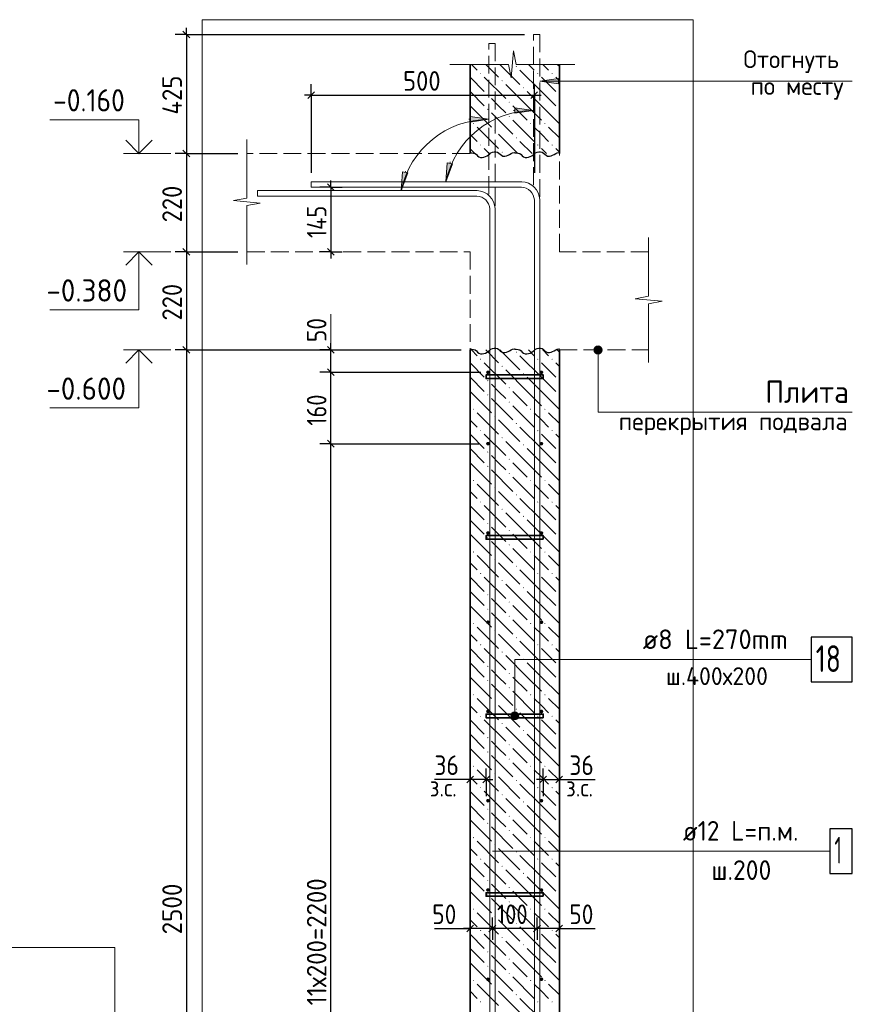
# Model space of a CAD drawing. Header units: millimetres. Extents: x 0 to 59400, y 0 to 42000.
# Tile 27 of 31: x 39335 to 48660, y 16237 to 27268. Entities that reach past the tile are written whole.
import ezdxf

# ---------------------------------------------------------------- set-up
doc = ezdxf.new("R2010")
doc.units = ezdxf.units.MM
doc.linetypes.add('______2', pattern=[270, 200, -70])
for name, color, linetype, lineweight in [('Standard', 7, 'Continuous', 25), ('ЖБ Перекрытие верхний уровень', 7, '______2', 25), ('ЖБ Перекрытие нижний уровень с отделкой', 7, '______2', 25), ('ЖБ Пилон', 7, 'Continuous', 35), ('ЖБ Стена верхний уровень', 7, 'Continuous', 35), ('Позиционная метка диаметр_ шаг', 7, 'Continuous', 13), ('Позиционная метка линия выноска', 7, 'Continuous', 13), ('Примечания', 7, 'Continuous', 13), ('Стена фоновая арматура У1', 7, 'Continuous', 18), ('Стена фоновая арматура Х1', 7, 'Continuous', 35), ('Стена фоновая затяжка С-обр.', 52, 'Continuous', 25)]:
    doc.layers.add(name, color=color, linetype=linetype, lineweight=lineweight)
doc.layers.add('Размерная выноска', color=7, linetype='Continuous')
doc.styles.add('ISOCPEUR', font='txt')

msp = doc.modelspace()

# ---------------------------------------------------------------- hatches: boundary and pattern name
at = {"layer": 'ЖБ Пилон', "linetype": 'Continuous', "lineweight": 18, "transparency": 33554687}
for points in [[(44891, 26744), (44898, 26751), (44904, 26744), (44898, 26738)], [(44491, 26664), (44498, 26671), (44504, 26664), (44498, 26658)], [(44731, 26584), (44738, 26591), (44744, 26584), (44738, 26578)], [(45131, 26664), (45138, 26671), (45144, 26664), (45138, 26658)], [(45291, 26664), (45298, 26671), (45304, 26664), (45298, 26658)], [(44971, 26504), (44978, 26511), (44984, 26504), (44978, 26498)], [(44571, 26424), (44578, 26431), (44584, 26424), (44578, 26418)], [(45371, 26424), (45378, 26431), (45379, 26430), (45379, 26419), (45378, 26418)], [(44571, 26264), (44578, 26271), (44584, 26264), (44578, 26258)], [(44811, 26344), (44818, 26351), (44824, 26344), (44818, 26338)], [(45371, 26264), (45378, 26271), (45379, 26270), (45379, 26259), (45378, 26258)], [(44811, 26184), (44818, 26191), (44824, 26184), (44818, 26178)], [(44411, 26104), (44418, 26111), (44424, 26104), (44418, 26098)], [(45051, 26104), (45058, 26111), (45064, 26104), (45058, 26098)], [(45211, 26104), (45218, 26111), (45224, 26104), (45218, 26098)], [(44651, 26024), (44658, 26031), (44664, 26024), (44658, 26018)], [(44891, 25944), (44898, 25951), (44904, 25944), (44898, 25938)], [(44491, 25864), (44498, 25871), (44504, 25864), (44498, 25858)], [(45131, 25864), (45138, 25871), (45144, 25864), (45138, 25858)], [(45291, 25864), (45298, 25871), (45304, 25864), (45298, 25858)], [(44731, 25784), (44738, 25791), (44744, 25784), (44738, 25778)]]:
    msp.add_hatch(color=7, dxfattribs=at).paths.add_polyline_path(points, flags=16)
at = {"layer": 'ЖБ Стена верхний уровень', "linetype": 'Continuous', "lineweight": 18, "transparency": 33554687}
for points in [[(44891, 23544), (44898, 23551), (44904, 23544), (44898, 23538)], [(44491, 23464), (44498, 23471), (44504, 23464), (44498, 23458)], [(44731, 23384), (44738, 23391), (44744, 23384), (44738, 23378)], [(45131, 23464), (45138, 23471), (45144, 23464), (45138, 23458)], [(45291, 23464), (45298, 23471), (45304, 23464), (45298, 23458)], [(44971, 23304), (44978, 23311), (44984, 23304), (44978, 23298)], [(44571, 23224), (44578, 23231), (44584, 23224), (44578, 23218)], [(45371, 23224), (45378, 23231), (45379, 23230), (45379, 23219), (45378, 23218)], [(44571, 23064), (44578, 23071), (44584, 23064), (44578, 23058)], [(44811, 23144), (44818, 23151), (44824, 23144), (44818, 23138)], [(45371, 23064), (45378, 23071), (45379, 23070), (45379, 23059), (45378, 23058)], [(44811, 22984), (44818, 22991), (44824, 22984), (44818, 22978)], [(44411, 22904), (44418, 22911), (44424, 22904), (44418, 22898)], [(45051, 22904), (45058, 22911), (45064, 22904), (45058, 22898)], [(45211, 22904), (45218, 22911), (45224, 22904), (45218, 22898)], [(44651, 22824), (44658, 22831), (44664, 22824), (44658, 22818)], [(44891, 22744), (44898, 22751), (44904, 22744), (44898, 22738)], [(44491, 22664), (44498, 22671), (44504, 22664), (44498, 22658)], [(45131, 22664), (45138, 22671), (45144, 22664), (45138, 22658)], [(45291, 22664), (45298, 22671), (45304, 22664), (45298, 22658)], [(44731, 22584), (44738, 22591), (44744, 22584), (44738, 22578)], [(44971, 22504), (44978, 22511), (44984, 22504), (44978, 22498)], [(44571, 22424), (44578, 22431), (44584, 22424), (44578, 22418)], [(45371, 22424), (45378, 22431), (45379, 22430), (45379, 22419), (45378, 22418)], [(44811, 22344), (44818, 22351), (44824, 22344), (44818, 22338)], [(44571, 22264), (44578, 22271), (44584, 22264), (44578, 22258)], [(44811, 22184), (44818, 22191), (44824, 22184), (44818, 22178)], [(45371, 22264), (45378, 22271), (45379, 22270), (45379, 22259), (45378, 22258)], [(44411, 22104), (44418, 22111), (44424, 22104), (44418, 22098)], [(45051, 22104), (45058, 22111), (45064, 22104), (45058, 22098)], [(45211, 22104), (45218, 22111), (45224, 22104), (45218, 22098)], [(44651, 22024), (44658, 22031), (44664, 22024), (44658, 22018)], [(44491, 21864), (44498, 21871), (44504, 21864), (44498, 21858)], [(44891, 21944), (44898, 21951), (44904, 21944), (44898, 21938)], [(45131, 21864), (45138, 21871), (45144, 21864), (45138, 21858)], [(45291, 21864), (45298, 21871), (45304, 21864), (45298, 21858)], [(44731, 21784), (44738, 21791), (44744, 21784), (44738, 21778)], [(44571, 21624), (44578, 21631), (44584, 21624), (44578, 21618)], [(44971, 21704), (44978, 21711), (44984, 21704), (44978, 21698)], [(45371, 21624), (45378, 21631), (45379, 21630), (45379, 21619), (45378, 21618)], [(44811, 21544), (44818, 21551), (44824, 21544), (44818, 21538)], [(44571, 21464), (44578, 21471), (44584, 21464), (44578, 21458)], [(45371, 21464), (45378, 21471), (45379, 21470), (45379, 21459), (45378, 21458)], [(44411, 21304), (44418, 21311), (44424, 21304), (44418, 21298)], [(44811, 21384), (44818, 21391), (44824, 21384), (44818, 21378)], [(45051, 21304), (45058, 21311), (45064, 21304), (45058, 21298)], [(45211, 21304), (45218, 21311), (45224, 21304), (45218, 21298)], [(44651, 21224), (44658, 21231), (44664, 21224), (44658, 21218)], [(44491, 21064), (44498, 21071), (44504, 21064), (44498, 21058)], [(44891, 21144), (44898, 21151), (44904, 21144), (44898, 21138)], [(45131, 21064), (45138, 21071), (45144, 21064), (45138, 21058)], [(45291, 21064), (45298, 21071), (45304, 21064), (45298, 21058)], [(44731, 20984), (44738, 20991), (44744, 20984), (44738, 20978)], [(44971, 20904), (44978, 20911), (44984, 20904), (44978, 20898)], [(44571, 20824), (44578, 20831), (44584, 20824), (44578, 20818)], [(44811, 20744), (44818, 20751), (44824, 20744), (44818, 20738)], [(45371, 20824), (45378, 20831), (45379, 20830), (45379, 20819), (45378, 20818)], [(44571, 20664), (44578, 20671), (44584, 20664), (44578, 20658)], [(45371, 20664), (45378, 20671), (45379, 20670), (45379, 20659), (45378, 20658)], [(44811, 20584), (44818, 20591), (44824, 20584), (44818, 20578)], [(44411, 20504), (44418, 20511), (44424, 20504), (44418, 20498)], [(44651, 20424), (44658, 20431), (44664, 20424), (44658, 20418)], [(45051, 20504), (45058, 20511), (45064, 20504), (45058, 20498)], [(45211, 20504), (45218, 20511), (45224, 20504), (45218, 20498)], [(44891, 20344), (44898, 20351), (44904, 20344), (44898, 20338)], [(44491, 20264), (44498, 20271), (44504, 20264), (44498, 20258)], [(44731, 20184), (44738, 20191), (44744, 20184), (44738, 20178)], [(45131, 20264), (45138, 20271), (45144, 20264), (45138, 20258)], [(45291, 20264), (45298, 20271), (45304, 20264), (45298, 20258)], [(44971, 20104), (44978, 20111), (44984, 20104), (44978, 20098)], [(44571, 20024), (44578, 20031), (44584, 20024), (44578, 20018)], [(45371, 20024), (45378, 20031), (45379, 20030), (45379, 20019), (45378, 20018)], [(44571, 19864), (44578, 19871), (44584, 19864), (44578, 19858)], [(44811, 19944), (44818, 19951), (44824, 19944), (44818, 19938)], [(45371, 19864), (45378, 19871), (45379, 19870), (45379, 19859), (45378, 19858)], [(44811, 19784), (44818, 19791), (44824, 19784), (44818, 19778)], [(44411, 19704), (44418, 19711), (44424, 19704), (44418, 19698)], [(45051, 19704), (45058, 19711), (45064, 19704), (45058, 19698)], [(45211, 19704), (45218, 19711), (45224, 19704), (45218, 19698)], [(44651, 19624), (44658, 19631), (44664, 19624), (44658, 19618)], [(44891, 19544), (44898, 19551), (44904, 19544), (44898, 19538)], [(44491, 19464), (44498, 19471), (44504, 19464), (44498, 19458)], [(45131, 19464), (45138, 19471), (45144, 19464), (45138, 19458)], [(45291, 19464), (45298, 19471), (45304, 19464), (45298, 19458)], [(44731, 19384), (44738, 19391), (44744, 19384), (44738, 19378)], [(44971, 19304), (44978, 19311), (44984, 19304), (44978, 19298)], [(44571, 19224), (44578, 19231), (44584, 19224), (44578, 19218)], [(45371, 19224), (45378, 19231), (45379, 19230), (45379, 19219), (45378, 19218)], [(44811, 19144), (44818, 19151), (44824, 19144), (44818, 19138)], [(44571, 19064), (44578, 19071), (44584, 19064), (44578, 19058)], [(44811, 18984), (44818, 18991), (44824, 18984), (44818, 18978)], [(45371, 19064), (45378, 19071), (45379, 19070), (45379, 19059), (45378, 19058)], [(44411, 18904), (44418, 18911), (44424, 18904), (44418, 18898)], [(45051, 18904), (45058, 18911), (45064, 18904), (45058, 18898)], [(45211, 18904), (45218, 18911), (45224, 18904), (45218, 18898)], [(44651, 18824), (44658, 18831), (44664, 18824), (44658, 18818)], [(44491, 18664), (44498, 18671), (44504, 18664), (44498, 18658)], [(44891, 18744), (44898, 18751), (44904, 18744), (44898, 18738)], [(45131, 18664), (45138, 18671), (45144, 18664), (45138, 18658)], [(45291, 18664), (45298, 18671), (45304, 18664), (45298, 18658)], [(44731, 18584), (44738, 18591), (44744, 18584), (44738, 18578)], [(44571, 18424), (44578, 18431), (44584, 18424), (44578, 18418)], [(44971, 18504), (44978, 18511), (44984, 18504), (44978, 18498)], [(45371, 18424), (45378, 18431), (45379, 18430), (45379, 18419), (45378, 18418)], [(44811, 18344), (44818, 18351), (44824, 18344), (44818, 18338)], [(44571, 18264), (44578, 18271), (44584, 18264), (44578, 18258)], [(45371, 18264), (45378, 18271), (45379, 18270), (45379, 18259), (45378, 18258)], [(44411, 18104), (44418, 18111), (44424, 18104), (44418, 18098)], [(44811, 18184), (44818, 18191), (44824, 18184), (44818, 18178)], [(45051, 18104), (45058, 18111), (45064, 18104), (45058, 18098)], [(45211, 18104), (45218, 18111), (45224, 18104), (45218, 18098)], [(44651, 18024), (44658, 18031), (44664, 18024), (44658, 18018)], [(44491, 17864), (44498, 17871), (44504, 17864), (44498, 17858)], [(44891, 17944), (44898, 17951), (44904, 17944), (44898, 17938)], [(45131, 17864), (45138, 17871), (45144, 17864), (45138, 17858)], [(45291, 17864), (45298, 17871), (45304, 17864), (45298, 17858)], [(44731, 17784), (44738, 17791), (44744, 17784), (44738, 17778)], [(44971, 17704), (44978, 17711), (44984, 17704), (44978, 17698)], [(44571, 17624), (44578, 17631), (44584, 17624), (44578, 17618)], [(44811, 17544), (44818, 17551), (44824, 17544), (44818, 17538)], [(45371, 17624), (45378, 17631), (45379, 17630), (45379, 17619), (45378, 17618)], [(44571, 17464), (44578, 17471), (44584, 17464), (44578, 17458)], [(45371, 17464), (45378, 17471), (45379, 17470), (45379, 17459), (45378, 17458)], [(44811, 17384), (44818, 17391), (44824, 17384), (44818, 17378)], [(44411, 17304), (44418, 17311), (44424, 17304), (44418, 17298)], [(44651, 17224), (44658, 17231), (44664, 17224), (44658, 17218)], [(45051, 17304), (45058, 17311), (45064, 17304), (45058, 17298)], [(45211, 17304), (45218, 17311), (45224, 17304), (45218, 17298)], [(44891, 17144), (44898, 17151), (44904, 17144), (44898, 17138)], [(44491, 17064), (44498, 17071), (44504, 17064), (44498, 17058)], [(44731, 16984), (44738, 16991), (44744, 16984), (44738, 16978)], [(45131, 17064), (45138, 17071), (45144, 17064), (45138, 17058)], [(45291, 17064), (45298, 17071), (45304, 17064), (45298, 17058)], [(44971, 16904), (44978, 16911), (44984, 16904), (44978, 16898)], [(44571, 16824), (44578, 16831), (44584, 16824), (44578, 16818)], [(45371, 16824), (45378, 16831), (45379, 16830), (45379, 16819), (45378, 16818)], [(44571, 16664), (44578, 16671), (44584, 16664), (44578, 16658)], [(44811, 16744), (44818, 16751), (44824, 16744), (44818, 16738)], [(45371, 16664), (45378, 16671), (45379, 16670), (45379, 16659), (45378, 16658)], [(44811, 16584), (44818, 16591), (44824, 16584), (44818, 16578)], [(44411, 16504), (44418, 16511), (44424, 16504), (44418, 16498)], [(45051, 16504), (45058, 16511), (45064, 16504), (45058, 16498)], [(45211, 16504), (45218, 16511), (45224, 16504), (45218, 16498)], [(44651, 16424), (44658, 16431), (44664, 16424), (44658, 16418)], [(44891, 16344), (44898, 16351), (44904, 16344), (44898, 16338)], [(44491, 16264), (44498, 16271), (44504, 16264), (44498, 16258)], [(45131, 16264), (45138, 16271), (45144, 16264), (45138, 16258)], [(45291, 16264), (45298, 16271), (45304, 16264), (45298, 16258)]]:
    msp.add_hatch(color=7, dxfattribs=at).paths.add_polyline_path(points, flags=16)
at = {"layer": 'Позиционная метка линия выноска', "linetype": 'Continuous', "lineweight": 13, "transparency": 33554687}
for points in [[(45835, 23607), (45790, 23607), (45774, 23591)], [(45835, 23607), (45774, 23591), (45851, 23591)], [(45790, 23607), (45835, 23607), (45812, 23613)], [(45851, 23591), (45774, 23591), (45767, 23568)], [(45851, 23591), (45767, 23568), (45857, 23568)], [(45857, 23568), (45767, 23568), (45774, 23546)], [(45857, 23568), (45774, 23546), (45851, 23546)], [(45851, 23546), (45774, 23546), (45790, 23530)], [(45851, 23546), (45790, 23530), (45835, 23530)], [(45835, 23530), (45790, 23530), (45812, 23523)], [(44918, 19491), (44840, 19491), (44834, 19468)], [(44918, 19491), (44834, 19468), (44924, 19468)], [(44924, 19468), (44834, 19468), (44840, 19446)], [(44901, 19507), (44856, 19507), (44840, 19491)], [(44901, 19507), (44840, 19491), (44918, 19491)], [(44924, 19468), (44840, 19446), (44918, 19446)], [(44918, 19446), (44840, 19446), (44856, 19430)], [(44856, 19507), (44901, 19507), (44879, 19513)], [(44918, 19446), (44856, 19430), (44901, 19430)], [(44901, 19430), (44856, 19430), (44879, 19423)]]:
    msp.add_hatch(color=7, dxfattribs=at).paths.add_polyline_path(points)
at = {"layer": 'Примечания', "linetype": 'Continuous', "lineweight": 13, "transparency": 33554687}
for points in [[(45369, 26611), (45159, 26581), (45369, 26551)], [(44122, 25665), (44109, 25453), (44181, 25653)], [(43622, 25564), (43609, 25353), (43681, 25552)]]:
    msp.add_hatch(color=7, dxfattribs=at).paths.add_polyline_path(points)
for points in [[(44879, 26282), (45089, 26252), (44879, 26222)], [(44379, 26182), (44589, 26152), (44379, 26122)]]:
    msp.add_hatch(color=7, dxfattribs=at).paths.add_polyline_path(points, flags=16)
at = {"layer": 'Стена фоновая арматура У1', "linetype": 'Continuous', "lineweight": 13, "transparency": 33554687}
for points in [[(44599, 23318), (44597, 23326), (44593, 23332), (44587, 23337), (44579, 23338), (44571, 23337), (44565, 23332), (44560, 23326), (44559, 23318), (44560, 23311), (44565, 23304), (44571, 23300), (44579, 23298), (44587, 23300), (44593, 23304), (44597, 23311)], [(45199, 23318), (45197, 23326), (45193, 23332), (45187, 23337), (45179, 23338), (45171, 23337), (45165, 23332), (45160, 23326), (45159, 23318), (45160, 23311), (45165, 23304), (45171, 23300), (45179, 23298), (45187, 23300), (45193, 23304), (45197, 23311)], [(44599, 22518), (44597, 22526), (44593, 22532), (44587, 22537), (44579, 22538), (44571, 22537), (44565, 22532), (44560, 22526), (44559, 22518), (44560, 22511), (44565, 22504), (44571, 22500), (44579, 22498), (44587, 22500), (44593, 22504), (44597, 22511)], [(45199, 22518), (45197, 22526), (45193, 22532), (45187, 22537), (45179, 22538), (45171, 22537), (45165, 22532), (45160, 22526), (45159, 22518), (45160, 22511), (45165, 22504), (45171, 22500), (45179, 22498), (45187, 22500), (45193, 22504), (45197, 22511)], [(44599, 21518), (44597, 21526), (44593, 21532), (44587, 21537), (44579, 21538), (44571, 21537), (44565, 21532), (44560, 21526), (44559, 21518), (44560, 21511), (44565, 21504), (44571, 21500), (44579, 21498), (44587, 21500), (44593, 21504), (44597, 21511)], [(45199, 21518), (45197, 21526), (45193, 21532), (45187, 21537), (45179, 21538), (45171, 21537), (45165, 21532), (45160, 21526), (45159, 21518), (45160, 21511), (45165, 21504), (45171, 21500), (45179, 21498), (45187, 21500), (45193, 21504), (45197, 21511)], [(44599, 20518), (44597, 20526), (44593, 20532), (44587, 20537), (44579, 20538), (44571, 20537), (44565, 20532), (44560, 20526), (44559, 20518), (44560, 20511), (44565, 20504), (44571, 20500), (44579, 20498), (44587, 20500), (44593, 20504), (44597, 20511)], [(45199, 20518), (45197, 20526), (45193, 20532), (45187, 20537), (45179, 20538), (45171, 20537), (45165, 20532), (45160, 20526), (45159, 20518), (45160, 20511), (45165, 20504), (45171, 20500), (45179, 20498), (45187, 20500), (45193, 20504), (45197, 20511)], [(44599, 19518), (44597, 19526), (44593, 19532), (44587, 19537), (44579, 19538), (44571, 19537), (44565, 19532), (44560, 19526), (44559, 19518), (44560, 19511), (44565, 19504), (44571, 19500), (44579, 19498), (44587, 19500), (44593, 19504), (44597, 19511)], [(45199, 19518), (45197, 19526), (45193, 19532), (45187, 19537), (45179, 19538), (45171, 19537), (45165, 19532), (45160, 19526), (45159, 19518), (45160, 19511), (45165, 19504), (45171, 19500), (45179, 19498), (45187, 19500), (45193, 19504), (45197, 19511)], [(44599, 18518), (44597, 18526), (44593, 18532), (44587, 18537), (44579, 18538), (44571, 18537), (44565, 18532), (44560, 18526), (44559, 18518), (44560, 18511), (44565, 18504), (44571, 18500), (44579, 18498), (44587, 18500), (44593, 18504), (44597, 18511)], [(45199, 18518), (45197, 18526), (45193, 18532), (45187, 18537), (45179, 18538), (45171, 18537), (45165, 18532), (45160, 18526), (45159, 18518), (45160, 18511), (45165, 18504), (45171, 18500), (45179, 18498), (45187, 18500), (45193, 18504), (45197, 18511)], [(44599, 17518), (44597, 17526), (44593, 17532), (44587, 17537), (44579, 17538), (44571, 17537), (44565, 17532), (44560, 17526), (44559, 17518), (44560, 17511), (44565, 17504), (44571, 17500), (44579, 17498), (44587, 17500), (44593, 17504), (44597, 17511)], [(45199, 17518), (45197, 17526), (45193, 17532), (45187, 17537), (45179, 17538), (45171, 17537), (45165, 17532), (45160, 17526), (45159, 17518), (45160, 17511), (45165, 17504), (45171, 17500), (45179, 17498), (45187, 17500), (45193, 17504), (45197, 17511)], [(44599, 16518), (44597, 16526), (44593, 16532), (44587, 16537), (44579, 16538), (44571, 16537), (44565, 16532), (44560, 16526), (44559, 16518), (44560, 16511), (44565, 16504), (44571, 16500), (44579, 16498), (44587, 16500), (44593, 16504), (44597, 16511)], [(45199, 16518), (45197, 16526), (45193, 16532), (45187, 16537), (45179, 16538), (45171, 16537), (45165, 16532), (45160, 16526), (45159, 16518), (45160, 16511), (45165, 16504), (45171, 16500), (45179, 16498), (45187, 16500), (45193, 16504), (45197, 16511)]]:
    msp.add_hatch(color=7, dxfattribs=at).paths.add_polyline_path(points)

# ---------------------------------------------------------------- linework, layer by layer
at = {"layer": 'Standard', "color": 7, "linetype": 'Continuous', "lineweight": 25, "transparency": 33554687}
for p, q in [((41164, 27141), (41239, 27066)), ((42561, 26385), (42636, 26460)), ((45061, 26385), (45136, 26460)), ((41164, 25806), (41239, 25731)), ((42783, 25431), (42858, 25356)), ((41164, 24706), (41239, 24631)), ((42783, 24706), (42858, 24631)), ((41164, 23606), (41239, 23531)), ((42858, 23531), (42783, 23606)), ((42858, 23281), (42783, 23356)), ((42858, 22481), (42783, 22556)), ((44416, 18793), (44341, 18718)), ((44596, 18793), (44521, 18718)), ((45161, 18718), (45236, 18793)), ((45341, 18718), (45416, 18793)), ((44416, 17124), (44341, 17049)), ((44666, 17124), (44591, 17049)), ((45166, 17124), (45091, 17049)), ((45416, 17124), (45341, 17049))]:
    msp.add_line(p, q, dxfattribs=at)
at = {"layer": 'Standard', "color": 7, "linetype": 'Continuous', "lineweight": -3, "transparency": 33554687}
for p, q in [((41202, 27103), (41202, 27178)), ((41202, 27103), (41077, 27103)), ((41202, 27103), (41327, 27103)), ((41202, 27103), (44989, 27103)), ((42599, 26422), (42599, 26547)), ((45099, 26422), (45099, 26547)), ((42599, 26422), (42524, 26422)), ((42599, 26422), (42599, 26297)), ((42599, 26422), (42599, 25553)), ((42599, 26422), (45099, 26422)), ((45099, 26422), (45099, 26297)), ((45099, 26422), (45099, 25553)), ((45099, 26422), (45174, 26422)), ((41202, 25768), (41077, 25768)), ((41202, 25768), (41327, 25768)), ((41202, 25768), (41779, 25768)), ((41202, 25768), (41202, 24668)), ((42821, 25393), (42696, 25393)), ((42821, 25393), (42699, 25393)), ((42821, 25393), (42821, 25468)), ((42821, 25393), (42946, 25393)), ((41202, 24668), (41077, 24668)), ((41202, 24668), (41327, 24668)), ((41202, 24668), (41779, 24668)), ((41202, 24668), (41202, 23568)), ((42821, 24668), (42696, 24668)), ((42821, 24668), (42699, 24668)), ((42821, 24668), (42946, 24668)), ((42821, 24668), (42821, 24593)), ((42821, 23568), (42821, 23643)), ((41202, 23568), (41077, 23568)), ((41202, 23568), (41327, 23568)), ((41202, 23568), (44279, 23568)), ((41202, 23568), (41202, 11068)), ((42821, 23568), (42696, 23568)), ((42821, 23568), (42946, 23568)), ((42821, 23568), (44279, 23568)), ((42821, 23318), (42821, 23568)), ((42821, 23318), (42696, 23318)), ((42821, 23318), (42946, 23318)), ((42821, 23318), (44499, 23318)), ((42821, 22518), (42821, 23318)), ((42821, 22518), (42696, 22518)), ((42821, 22518), (42946, 22518)), ((42821, 22518), (44479, 22518)), ((42821, 11518), (42821, 22518)), ((44379, 18756), (44379, 18881)), ((44559, 18756), (44559, 18881)), ((45199, 18756), (45199, 18881)), ((45379, 18756), (45379, 18881)), ((44379, 18756), (44304, 18756)), ((44379, 18756), (44379, 18631)), ((44379, 18756), (44379, 18756)), ((44559, 18756), (44379, 18756)), ((44559, 18756), (44559, 18631)), ((44559, 18756), (44559, 18568)), ((44559, 18756), (44634, 18756)), ((45199, 18756), (45124, 18756)), ((45199, 18756), (45199, 18631)), ((45199, 18756), (45199, 18568)), ((45379, 18756), (45379, 18631)), ((45379, 18756), (45379, 18756)), ((45379, 18756), (45454, 18756)), ((44379, 17086), (44379, 17211)), ((44629, 17086), (44629, 17211)), ((45129, 17086), (45129, 17211)), ((45379, 17086), (45379, 17211)), ((44379, 17086), (44304, 17086)), ((44379, 17086), (44379, 16961)), ((44379, 17086), (44379, 17086)), ((44629, 17086), (44379, 17086)), ((44629, 17086), (44629, 16961)), ((44629, 17086), (44629, 17086)), ((45129, 17086), (44629, 17086)), ((45129, 17086), (45129, 16961)), ((45129, 17086), (45129, 17086)), ((45379, 17086), (45129, 17086)), ((45379, 17086), (45379, 16961)), ((45379, 17086), (45379, 17086)), ((45379, 17086), (45454, 17086))]:
    msp.add_line(p, q, dxfattribs=at)
at = {"layer": 'Standard', "color": 7, "linetype": 'Continuous', "lineweight": 13, "transparency": 33554687}
for p, q in [((41027, 25768), (40497, 25768)), ((41027, 24668), (40497, 24668)), ((42821, 23568), (42821, 23968)), ((41027, 23568), (40497, 23568))]:
    msp.add_line(p, q, dxfattribs=at)
at = {"layer": 'Standard', "color": 254, "linetype": 'Continuous', "lineweight": 13, "true_color": 0xc4c4ff, "transparency": 33554687}
msp.add_lwpolyline([(41379, 8127), (46879, 8127), (46879, 27268), (41379, 27268), (41379, 8127)], dxfattribs=at)
at = {"layer": 'Standard', "color": 7, "linetype": 'Continuous', "lineweight": -3, "transparency": 33554687}
for points in [[(41202, 27103), (41202, 26103), (41202, 26103), (41202, 25768)], [(42821, 25393), (42821, 24724), (42821, 24724), (42821, 24668)], [(45199, 18756), (45377, 18756), (45377, 18756), (45379, 18756)]]:
    msp.add_lwpolyline(points, dxfattribs=at)
at = {"layer": 'Standard', "color": 7, "linetype": 'Continuous', "lineweight": 13, "transparency": 33554687}
for points in [[(40671, 25768), (40671, 26148), (39671, 26148)], [(40671, 24668), (40671, 24018), (39671, 24018)], [(40671, 23568), (40671, 22918), (39671, 22918)], [(23529, 500), (40400, 500), (40400, 16874), (23529, 16874), (23529, 500)]]:
    msp.add_lwpolyline(points, dxfattribs=at)
at = {"layer": 'Standard', "color": 7, "linetype": 'Continuous', "lineweight": 35, "transparency": 33554687}
for points in [[(40820, 25917), (40671, 25768), (40523, 25917)], [(40820, 24520), (40671, 24668), (40523, 24520)], [(40820, 23420), (40671, 23568), (40523, 23420)]]:
    msp.add_lwpolyline(points, dxfattribs=at)
at = {"layer": 'ЖБ Перекрытие верхний уровень', "color": 7, "linetype": '______2', "lineweight": 18, "transparency": 33554687}
for p, q in [((44379, 25768), (41879, 25768)), ((45379, 24668), (45379, 25768)), ((41879, 24668), (44379, 24668))]:
    msp.add_line(p, q, dxfattribs=at)
at = {"layer": 'ЖБ Перекрытие нижний уровень с отделкой', "color": 7, "linetype": '______2', "lineweight": 18, "transparency": 33554687}
for p, q in [((44379, 24668), (44379, 23568)), ((46379, 24668), (45379, 24668)), ((45379, 23568), (46379, 23568))]:
    msp.add_line(p, q, dxfattribs=at)
at = {"layer": 'ЖБ Пилон', "color": 7, "linetype": 'Continuous', "lineweight": 35, "transparency": 33554687}
for p, q in [((44379, 26768), (44379, 25768)), ((45379, 25768), (45379, 26768))]:
    msp.add_line(p, q, dxfattribs=at)
at = {"layer": 'ЖБ Пилон', "color": 9, "linetype": 'Continuous', "lineweight": 18, "true_color": 0xc7c7c7, "transparency": 33554687}
for p, q in [((44458, 26704), (44394, 26768)), ((44554, 26768), (44698, 26624)), ((44714, 26768), (44938, 26544)), ((45178, 26464), (44938, 26704)), ((45034, 26768), (45098, 26704)), ((45258, 26704), (45194, 26768)), ((45354, 26768), (45379, 26743)), ((44379, 26623), (44538, 26464)), ((44538, 26624), (44778, 26384)), ((45178, 26624), (45338, 26464)), ((45338, 26624), (45379, 26583)), ((45018, 26304), (44778, 26544)), ((44379, 26463), (44538, 26304)), ((44698, 26304), (44618, 26384)), ((45018, 26464), (45178, 26304)), ((45178, 26464), (45338, 26304)), ((44379, 26303), (44618, 26064)), ((44778, 26224), (44698, 26304)), ((44858, 26304), (45018, 26144)), ((45018, 26304), (45178, 26144)), ((45178, 26304), (45379, 26103)), ((44618, 26224), (44858, 25984)), ((44858, 26144), (45098, 25904)), ((44458, 26064), (44698, 25824)), ((45178, 25984), (45098, 26064)), ((45258, 26064), (45379, 25943)), ((44458, 25904), (44379, 25983)), ((44698, 25984), (44914, 25768)), ((45258, 25904), (45178, 25984)), ((44379, 25823), (44434, 25768)), ((44538, 25824), (44594, 25768)), ((45074, 25768), (44938, 25904)), ((45178, 25824), (45234, 25768)), ((45338, 25824), (45379, 25783))]:
    msp.add_line(p, q, dxfattribs=at)
at = {"layer": 'ЖБ Стена верхний уровень', "color": 7, "linetype": 'Continuous', "lineweight": 35, "transparency": 33554687}
for p, q in [((44379, 23568), (44379, 11068)), ((45379, 11068), (45379, 23568))]:
    msp.add_line(p, q, dxfattribs=at)
at = {"layer": 'ЖБ Стена верхний уровень', "color": 9, "linetype": 'Continuous', "lineweight": 18, "true_color": 0xc7c7c7, "transparency": 33554687}
for p, q in [((44458, 23504), (44394, 23568)), ((44554, 23568), (44698, 23424)), ((44714, 23568), (44938, 23344)), ((45178, 23264), (44938, 23504)), ((45034, 23568), (45098, 23504)), ((45258, 23504), (45194, 23568)), ((45354, 23568), (45379, 23543)), ((44379, 23423), (44538, 23264)), ((44538, 23424), (44778, 23184)), ((45178, 23424), (45338, 23264)), ((45338, 23424), (45379, 23383)), ((45018, 23104), (44778, 23344)), ((44379, 23263), (44538, 23104)), ((44698, 23104), (44618, 23184)), ((45018, 23264), (45178, 23104)), ((45178, 23264), (45338, 23104)), ((44379, 23103), (44618, 22864)), ((44778, 23024), (44698, 23104)), ((44858, 23104), (45018, 22944)), ((45018, 23104), (45178, 22944)), ((45178, 23104), (45379, 22903)), ((44618, 23024), (44858, 22784)), ((44458, 22864), (44698, 22624)), ((44858, 22944), (45098, 22704)), ((45178, 22784), (45098, 22864)), ((45258, 22864), (45379, 22743)), ((44458, 22704), (44379, 22783)), ((44698, 22784), (44938, 22544)), ((45258, 22704), (45178, 22784)), ((44379, 22623), (44538, 22464)), ((44538, 22624), (44778, 22384)), ((45178, 22464), (44938, 22704)), ((45178, 22624), (45338, 22464)), ((45338, 22624), (45379, 22583)), ((45018, 22304), (44778, 22544)), ((44379, 22463), (44538, 22304)), ((45018, 22464), (45178, 22304)), ((45178, 22464), (45338, 22304)), ((44379, 22303), (44618, 22064)), ((44698, 22304), (44618, 22384)), ((44778, 22224), (44698, 22304)), ((44858, 22304), (45018, 22144)), ((45018, 22304), (45178, 22144)), ((45178, 22304), (45379, 22103)), ((44618, 22224), (44858, 21984)), ((44458, 22064), (44698, 21824)), ((44858, 22144), (45098, 21904)), ((45178, 21984), (45098, 22064)), ((45258, 22064), (45379, 21943)), ((44458, 21904), (44379, 21983)), ((44698, 21984), (44938, 21744)), ((45258, 21904), (45178, 21984)), ((45178, 21664), (44938, 21904)), ((44379, 21823), (44538, 21664)), ((44538, 21824), (44778, 21584)), ((45018, 21504), (44778, 21744)), ((45178, 21824), (45338, 21664)), ((45338, 21824), (45379, 21783)), ((44379, 21663), (44538, 21504)), ((45018, 21664), (45178, 21504)), ((45178, 21664), (45338, 21504)), ((44698, 21504), (44618, 21584)), ((44379, 21503), (44618, 21264)), ((44618, 21424), (44858, 21184)), ((44778, 21424), (44698, 21504)), ((44858, 21504), (45018, 21344)), ((45018, 21504), (45178, 21344)), ((45178, 21504), (45379, 21303)), ((44858, 21344), (45098, 21104)), ((44458, 21104), (44379, 21183)), ((44458, 21264), (44698, 21024)), ((44698, 21184), (44938, 20944)), ((45178, 21184), (45098, 21264)), ((45258, 21104), (45178, 21184)), ((45258, 21264), (45379, 21143)), ((45178, 20864), (44938, 21104)), ((44379, 21023), (44538, 20864)), ((44538, 21024), (44778, 20784)), ((45178, 21024), (45338, 20864)), ((45338, 21024), (45379, 20983)), ((44379, 20863), (44538, 20704)), ((45018, 20704), (44778, 20944)), ((45018, 20864), (45178, 20704)), ((45178, 20864), (45338, 20704)), ((44698, 20704), (44618, 20784)), ((44379, 20703), (44618, 20464)), ((44778, 20624), (44698, 20704)), ((44858, 20704), (45018, 20544)), ((45018, 20704), (45178, 20544)), ((45178, 20704), (45379, 20503)), ((44618, 20624), (44858, 20384)), ((44858, 20544), (45098, 20304)), ((44458, 20464), (44698, 20224)), ((45178, 20384), (45098, 20464)), ((45258, 20464), (45379, 20343)), ((44458, 20304), (44379, 20383)), ((44698, 20384), (44938, 20144)), ((45178, 20064), (44938, 20304)), ((45258, 20304), (45178, 20384)), ((44379, 20223), (44538, 20064)), ((44538, 20224), (44778, 19984)), ((45178, 20224), (45338, 20064)), ((45338, 20224), (45379, 20183)), ((45018, 19904), (44778, 20144)), ((44379, 20063), (44538, 19904)), ((44698, 19904), (44618, 19984)), ((45018, 20064), (45178, 19904)), ((45178, 20064), (45338, 19904)), ((44379, 19903), (44618, 19664)), ((44778, 19824), (44698, 19904)), ((44858, 19904), (45018, 19744)), ((45018, 19904), (45178, 19744)), ((45178, 19904), (45379, 19703)), ((44618, 19824), (44858, 19584)), ((44458, 19664), (44698, 19424)), ((44858, 19744), (45098, 19504)), ((45178, 19584), (45098, 19664)), ((45258, 19664), (45379, 19543)), ((44458, 19504), (44379, 19583)), ((44698, 19584), (44938, 19344)), ((45258, 19504), (45178, 19584)), ((44379, 19423), (44538, 19264)), ((44538, 19424), (44778, 19184)), ((45178, 19264), (44938, 19504)), ((45178, 19424), (45338, 19264)), ((45338, 19424), (45379, 19383)), ((45018, 19104), (44778, 19344)), ((44379, 19263), (44538, 19104)), ((45018, 19264), (45178, 19104)), ((45178, 19264), (45338, 19104)), ((44379, 19103), (44618, 18864)), ((44698, 19104), (44618, 19184)), ((44778, 19024), (44698, 19104)), ((44858, 19104), (45018, 18944)), ((45018, 19104), (45178, 18944)), ((45178, 19104), (45379, 18903)), ((44618, 19024), (44858, 18784)), ((44458, 18864), (44698, 18624)), ((44858, 18944), (45098, 18704)), ((45178, 18784), (45098, 18864)), ((45258, 18864), (45379, 18743)), ((44458, 18704), (44379, 18783)), ((44698, 18784), (44938, 18544)), ((45258, 18704), (45178, 18784)), ((45178, 18464), (44938, 18704)), ((44379, 18623), (44538, 18464)), ((44538, 18624), (44778, 18384)), ((45018, 18304), (44778, 18544)), ((45178, 18624), (45338, 18464)), ((45338, 18624), (45379, 18583)), ((44379, 18463), (44538, 18304)), ((45018, 18464), (45178, 18304)), ((45178, 18464), (45338, 18304)), ((44698, 18304), (44618, 18384)), ((44379, 18303), (44618, 18064)), ((44618, 18224), (44858, 17984)), ((44778, 18224), (44698, 18304)), ((44858, 18304), (45018, 18144)), ((45018, 18304), (45178, 18144)), ((45178, 18304), (45379, 18103)), ((44858, 18144), (45098, 17904)), ((44458, 17904), (44379, 17983)), ((44458, 18064), (44698, 17824)), ((44698, 17984), (44938, 17744)), ((45178, 17984), (45098, 18064)), ((45258, 17904), (45178, 17984)), ((45258, 18064), (45379, 17943)), ((45178, 17664), (44938, 17904)), ((44379, 17823), (44538, 17664)), ((44538, 17824), (44778, 17584)), ((45178, 17824), (45338, 17664)), ((45338, 17824), (45379, 17783)), ((44379, 17663), (44538, 17504)), ((45018, 17504), (44778, 17744)), ((45018, 17664), (45178, 17504)), ((45178, 17664), (45338, 17504)), ((44698, 17504), (44618, 17584)), ((44379, 17503), (44618, 17264)), ((44778, 17424), (44698, 17504)), ((44858, 17504), (45018, 17344)), ((45018, 17504), (45178, 17344)), ((45178, 17504), (45379, 17303)), ((44618, 17424), (44858, 17184)), ((44858, 17344), (45098, 17104)), ((44458, 17264), (44698, 17024)), ((45178, 17184), (45098, 17264)), ((45258, 17264), (45379, 17143)), ((44458, 17104), (44379, 17183)), ((44698, 17184), (44938, 16944)), ((45178, 16864), (44938, 17104)), ((45258, 17104), (45178, 17184)), ((44379, 17023), (44538, 16864)), ((44538, 17024), (44778, 16784)), ((45178, 17024), (45338, 16864)), ((45338, 17024), (45379, 16983)), ((45018, 16704), (44778, 16944)), ((44379, 16863), (44538, 16704)), ((44698, 16704), (44618, 16784)), ((45018, 16864), (45178, 16704)), ((45178, 16864), (45338, 16704)), ((44379, 16703), (44618, 16464)), ((44778, 16624), (44698, 16704)), ((44858, 16704), (45018, 16544)), ((45018, 16704), (45178, 16544)), ((45178, 16704), (45379, 16503)), ((44618, 16624), (44858, 16384)), ((44458, 16464), (44698, 16224)), ((44858, 16544), (45098, 16304)), ((45178, 16384), (45098, 16464)), ((45258, 16464), (45379, 16343)), ((44458, 16304), (44379, 16383)), ((44698, 16384), (44938, 16144)), ((45258, 16304), (45178, 16384)), ((45178, 16064), (44938, 16304))]:
    msp.add_line(p, q, dxfattribs=at)
at = {"layer": 'Позиционная метка линия выноска', "color": 7, "linetype": 'Continuous', "lineweight": 13, "transparency": 33554687}
for p, q in [((45812, 23613), (45812, 23613)), ((45767, 23568), (45767, 23568)), ((45812, 23523), (45812, 23523)), ((45857, 23568), (45857, 23568)), ((44834, 19468), (44834, 19468)), ((44879, 19513), (44879, 19513)), ((44879, 19423), (44879, 19423)), ((44924, 19468), (44924, 19468)), ((48405, 17954), (44629, 17954))]:
    msp.add_line(p, q, dxfattribs=at)
for points in [[(45812, 23568), (45812, 22870), (48660, 22870)], [(48200, 20100), (44879, 20100), (44879, 19468)]]:
    msp.add_lwpolyline(points, dxfattribs=at)
for centre in [(45812, 23568), (44879, 19468)]:
    msp.add_circle(centre, 45, dxfattribs=at)
at = {"layer": 'Примечания', "color": 7, "linetype": '______2', "lineweight": 13, "transparency": 33554687}
for p, q in [((45089, 25415), (45089, 27103)), ((45089, 27103), (45159, 27103)), ((45159, 27103), (45159, 25253)), ((44589, 25315), (44589, 27003)), ((44589, 27003), (44659, 27003)), ((44659, 27003), (44659, 25153))]:
    msp.add_line(p, q, dxfattribs=at)
at = {"layer": 'Примечания', "color": 7, "linetype": 'Continuous', "lineweight": 13, "transparency": 33554687}
for p, q in [((44839, 26618), (44867, 26918)), ((44867, 26918), (44895, 26768)), ((44153, 26768), (44811, 26768)), ((44811, 26768), (44839, 26618)), ((44895, 26768), (45553, 26768)), ((45553, 26768), (45553, 26768)), ((45369, 26611), (45159, 26581)), ((45369, 26551), (45369, 26611)), ((48660, 26581), (45159, 26581)), ((45159, 26581), (45159, 26581)), ((45159, 26581), (45159, 26581)), ((45159, 26581), (45159, 26581)), ((45159, 26581), (45369, 26551)), ((45369, 26581), (45384, 26581)), ((44879, 26222), (44879, 26282)), ((44879, 26282), (45089, 26252)), ((44379, 26152), (44364, 26152)), ((44379, 26122), (44379, 26182)), ((44379, 26182), (44589, 26152)), ((44589, 26152), (44379, 26122)), ((44589, 26152), (44589, 26152)), ((44589, 26152), (44589, 26152)), ((44589, 26152), (44589, 26152)), ((44879, 26252), (44864, 26252)), ((45089, 26252), (44879, 26222)), ((45089, 26252), (45089, 26252)), ((45089, 26252), (45089, 26252)), ((45089, 26252), (45089, 26252)), ((41879, 25927), (41879, 25269)), ((44122, 25665), (44109, 25453)), ((44109, 25453), (44181, 25653)), ((44181, 25653), (44122, 25665)), ((44152, 25659), (44155, 25674)), ((43622, 25564), (43609, 25353)), ((43609, 25353), (43681, 25552)), ((43681, 25552), (43622, 25564)), ((43652, 25558), (43655, 25573)), ((44109, 25453), (44109, 25453)), ((44109, 25453), (44109, 25453)), ((44109, 25453), (44109, 25453)), ((41879, 25269), (41729, 25241)), ((43609, 25353), (43609, 25353)), ((43609, 25353), (43609, 25353)), ((43609, 25353), (43609, 25353)), ((41729, 25241), (42029, 25213)), ((42029, 25213), (41879, 25185)), ((41879, 25185), (41879, 24527)), ((46379, 24827), (46379, 24169)), ((41879, 24527), (41879, 24527)), ((46379, 24169), (46229, 24141)), ((46229, 24141), (46529, 24113)), ((46529, 24113), (46379, 24085)), ((46379, 24085), (46379, 23427)), ((46379, 23427), (46379, 23427))]:
    msp.add_line(p, q, dxfattribs=at)
at = {"layer": 'Примечания', "color": 7, "linetype": 'Continuous', "lineweight": 25, "transparency": 33554687}
for p, q in [((45379, 25777), (45379, 25777)), ((45379, 23577), (45379, 23577))]:
    msp.add_line(p, q, dxfattribs=at)
for points in [[(44379, 25777), (44397, 25777), (44417, 25774), (44435, 25768), (44450, 25757), (44462, 25744), (44477, 25733), (44495, 25726), (44515, 25723), (44534, 25727), (44552, 25734), (44570, 25742), (44585, 25753), (44599, 25764), (44613, 25776), (44630, 25785), (44649, 25789), (44669, 25789), (44688, 25783), (44703, 25773), (44716, 25760), (44730, 25749), (44747, 25740), (44767, 25738), (44786, 25743), (44804, 25751), (44821, 25759), (44838, 25768), (44855, 25776), (44875, 25779), (44879, 25780)], [(44879, 25777), (44897, 25777), (44917, 25774), (44935, 25768), (44950, 25757), (44962, 25744), (44977, 25733), (44995, 25726), (45015, 25723), (45034, 25727), (45052, 25734), (45070, 25742), (45085, 25753), (45099, 25764), (45113, 25776), (45130, 25785), (45149, 25789), (45169, 25789), (45188, 25783), (45203, 25773), (45216, 25760), (45230, 25749), (45247, 25740), (45267, 25738), (45286, 25743), (45304, 25751), (45321, 25759), (45338, 25768), (45355, 25776), (45375, 25779), (45379, 25780)], [(44379, 23577), (44397, 23577), (44417, 23574), (44435, 23568), (44450, 23557), (44462, 23544), (44477, 23533), (44495, 23526), (44515, 23523), (44534, 23527), (44552, 23534), (44570, 23542), (44585, 23553), (44599, 23564), (44613, 23576), (44630, 23585), (44649, 23589), (44669, 23589), (44688, 23583), (44703, 23573), (44716, 23560), (44730, 23549), (44747, 23540), (44767, 23538), (44786, 23543), (44804, 23551), (44821, 23559), (44838, 23568), (44855, 23576), (44875, 23579), (44879, 23580)], [(44879, 23577), (44897, 23577), (44917, 23574), (44935, 23568), (44950, 23557), (44962, 23544), (44977, 23533), (44995, 23526), (45015, 23523), (45034, 23527), (45052, 23534), (45070, 23542), (45085, 23553), (45099, 23564), (45113, 23576), (45130, 23585), (45149, 23589), (45169, 23589), (45188, 23583), (45203, 23573), (45216, 23560), (45230, 23549), (45247, 23540), (45267, 23538), (45286, 23543), (45304, 23551), (45321, 23559), (45338, 23568), (45355, 23576), (45375, 23579), (45379, 23580)]]:
    msp.add_lwpolyline(points, dxfattribs=at)
at = {"layer": 'Примечания', "color": 7, "linetype": 'Continuous', "lineweight": 13, "transparency": 33554687}
for centre in [(44589, 25152), (45089, 25252)]:
    msp.add_arc(centre, 1000, 90, 168.397, dxfattribs=at)
at = {"layer": 'Размерная выноска', "color": 7, "linetype": 'Continuous', "lineweight": -3, "transparency": 33554687}
for p, q in [((44379, 18756), (43979, 18756)), ((45379, 18756), (45779, 18756)), ((43979, 17086), (44379, 17086)), ((45379, 17086), (45779, 17086))]:
    msp.add_line(p, q, dxfattribs=at)
at = {"layer": 'Стена фоновая арматура Х1', "color": 7, "linetype": 'Continuous', "lineweight": 18, "transparency": 33554687}
for points in [[(45099, 11068), (45099, 25249), (45095, 25276), (45086, 25304), (45072, 25329), (45055, 25349), (45034, 25366), (45009, 25380), (44982, 25389), (44955, 25393), (42599, 25393), (42599, 25453), (44959, 25453), (44995, 25448), (45034, 25436), (45069, 25416), (45098, 25392), (45122, 25363), (45141, 25328), (45154, 25290), (45159, 25253), (45159, 11068), (45099, 11068)], [(44599, 11068), (44599, 25149), (44595, 25176), (44586, 25204), (44572, 25229), (44555, 25249), (44534, 25266), (44509, 25280), (44482, 25289), (44455, 25293), (41999, 25293), (41999, 25353), (44459, 25353), (44495, 25348), (44534, 25336), (44569, 25316), (44598, 25292), (44622, 25263), (44641, 25228), (44654, 25190), (44659, 25153), (44659, 11068), (44599, 11068)]]:
    msp.add_lwpolyline(points, dxfattribs=at)
at = {"layer": 'Стена фоновая арматура Х1', "color": 7, "linetype": 'Continuous', "lineweight": 25, "transparency": 33554687}
msp.add_lwpolyline([(48410, 17704), (48660, 17704), (48660, 18204), (48410, 18204), (48410, 17704)], dxfattribs=at)
at = {"layer": 'Стена фоновая затяжка С-обр.', "color": 7, "linetype": 'Continuous', "lineweight": 35, "transparency": 33554687}
for points in [[(45199, 23248), (44559, 23248), (44559, 23288), (45199, 23288), (45199, 23248)], [(45199, 21448), (44559, 21448), (44559, 21488), (45199, 21488), (45199, 21448)], [(45199, 19448), (44559, 19448), (44559, 19488), (45199, 19488), (45199, 19448)], [(45199, 17448), (44559, 17448), (44559, 17488), (45199, 17488), (45199, 17448)]]:
    msp.add_lwpolyline(points, dxfattribs=at)
at = {"layer": 'Стена фоновая затяжка С-обр.', "color": 7, "linetype": 'Continuous', "lineweight": 25, "transparency": 33554687}
msp.add_lwpolyline([(48200, 19850), (48660, 19850), (48660, 20350), (48200, 20350), (48200, 19850)], dxfattribs=at)

# ---------------------------------------------------------------- texts
at = {"layer": 'Standard', "color": 7, "linetype": 'Continuous', "lineweight": 25, "transparency": 33554687, "attachment_point": 7, "style": 'ISOCPEUR'}
for s, insert, char_height, width in [('\\W0.91;500', (43629, 26472), 220, 562), ('\\W0.90;-0.160', (39709, 26240), 250, 1011.77), ('\\W0.95;-0.380', (39634, 24110), 250, 1067.86), ('\\W0.95;-0.600', (39634, 23010), 250, 1067.86), ('\\W0.87;36', (43980, 18806), 220, 403.93), ('\\W0.87;36', (45491, 18806), 220, 403.92), ('\\W0.87;50', (43955, 17136), 220, 403.92), ('\\W0.83;100', (44681, 17136), 220, 508.57), ('\\W0.87;50', (45490, 17136), 220, 403.92)]:
    msp.add_mtext(s, dxfattribs=dict(at, insert=insert, char_height=char_height, width=width))
at = {"layer": 'Standard', "color": 7, "linetype": 'Continuous', "lineweight": 25, "transparency": 33554687, "char_height": 220, "attachment_point": 7, "rotation": 90, "style": 'ISOCPEUR'}
for s, insert, width in [('\\W0.92;425', (41152, 26205), 584.45), ('\\W0.91;220', (41152, 24998), 561.99), ('\\W0.83;145', (42771, 24822), 531.41), ('\\W0.91;220', (41152, 23898), 561.99), ('\\W0.87;50', (42771, 23656), 403.92), ('\\W0.83;160', (42771, 22720), 508.57), ('\\W0.92;11х200=2200', (42771, 16226), 1706.47), ('\\W0.93;2500', (41152, 17021), 718.09)]:
    msp.add_mtext(s, dxfattribs=dict(at, insert=insert, width=width))
at = {"layer": 'Standard', "color": 7, "linetype": 'Continuous', "lineweight": 18, "transparency": 33554687, "char_height": 200, "attachment_point": 7, "style": 'ISOCPEUR'}
for s, insert, width in [('\\W0.97;ш.400х200', (46572, 19814), 1335.95), ('\\W0.90;з.с.', (43928, 18565), 459.96), ('\\W0.90;з.с.', (45455, 18565), 459.94)]:
    msp.add_mtext(s, dxfattribs=dict(at, insert=insert, width=width))
at = {"layer": 'Позиционная метка диаметр_ шаг', "color": 7, "linetype": 'Continuous', "lineweight": 18, "transparency": 33554687, "char_height": 200, "attachment_point": 7, "style": 'ISOCPEUR'}
for s, insert, width in [('\\W0.97;Отогнуть', (47440, 26671), 1316.06), ('\\W0.97;по месту', (47520, 26371), 1236.08)]:
    msp.add_mtext(s, dxfattribs=dict(at, insert=insert, width=width))
at = {"layer": 'Позиционная метка диаметр_ шаг', "color": 7, "linetype": 'Continuous', "lineweight": 25, "transparency": 33554687, "attachment_point": 7, "style": 'ISOCPEUR'}
for s, insert, char_height, width in [('\\W0.95;Плита', (47685, 22975), 250, 1093.33), ('\\W0.98;перекрытия подвала', (46043, 22615), 200, 2696.75)]:
    msp.add_mtext(s, dxfattribs=dict(at, insert=insert, char_height=char_height, width=width))
at = {"layer": 'Стена фоновая арматура Х1', "color": 7, "linetype": 'Continuous', "lineweight": 13, "transparency": 33554687, "attachment_point": 7, "style": 'ISOCPEUR'}
for s, insert, char_height, width in [('\\W0.94;ø12 L=п.м. ', (46762, 18071), 220, 1599.14), ('\\W0.56;1', (48460, 17814), 300, 233.34), ('\\W0.95;ш.200 ', (47081, 17631), 220, 962.13)]:
    msp.add_mtext(s, dxfattribs=dict(at, insert=insert, char_height=char_height, width=width))
at = {"layer": 'Стена фоновая затяжка С-обр.', "color": 7, "linetype": 'Continuous', "lineweight": 13, "transparency": 33554687, "attachment_point": 7, "style": 'ISOCPEUR'}
for s, insert, char_height, width in [('\\W0.98;ø8 L=270mm ', (46313, 20217), 220, 1888.53), ('\\W0.75;18', (48250, 19960), 300, 472.27)]:
    msp.add_mtext(s, dxfattribs=dict(at, insert=insert, char_height=char_height, width=width))

doc.saveas('drawing.dxf')
